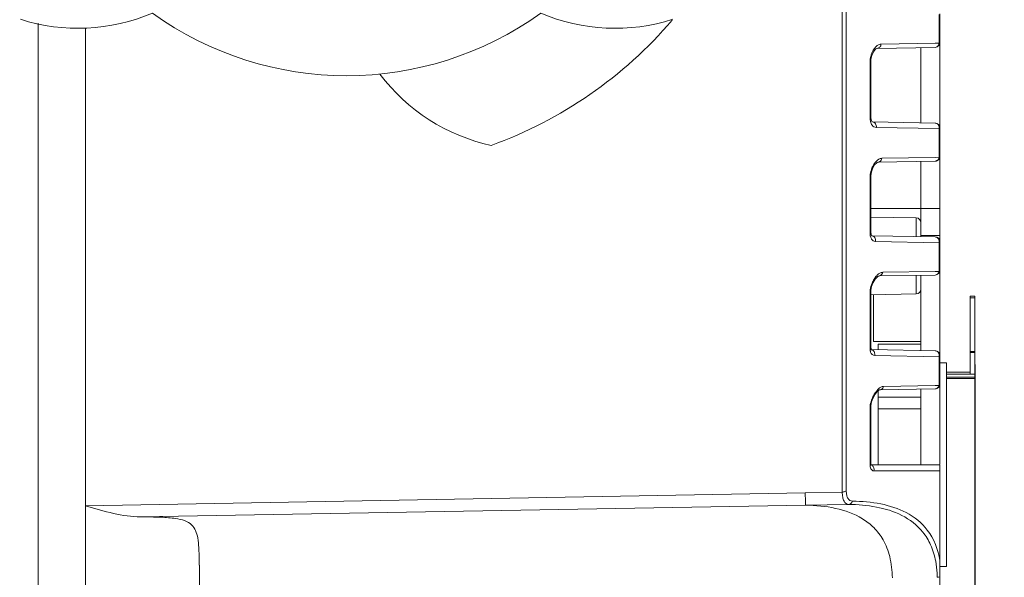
# Model space of a CAD drawing. Header units: millimetres. Extents: x 29170 to 33192, y 36 to 3108.
# Tile 239 of 256: x 31732 to 31836, y 2615 to 2674. Entities that reach past the tile are written whole.
import ezdxf

# ---------------------------------------------------------------- set-up
doc = ezdxf.new("R2010")
doc.units = ezdxf.units.MM
doc.layers.add('细实线', color=7, linetype='Continuous', lineweight=13)
doc.dimstyles.new('ISO-25', dxfattribs={"dimtxt": 15, "dimasz": 14, "dimexe": 3.5, "dimexo": 0, "dimgap": 3.5, "dimtad": 1, "dimtxsty": 'Standard', "dimcen": 2.5, "dimadec": 0, "dimazin": 0, "dimtfac": 1, "dimtmove": 0, "dimatfit": 3, "dimfxl": 1, "dimarcsym": 0})

# ---------------------------------------------------------------- blocks, each defined once
blk = doc.blocks.new('*D29')
at = {"layer": 'Defpoints', "color": 0, "transparency": 16777216}
for p in [(31656.71, 2843.26), (31734.08, 2843.26), (31734.08, 2563.26)]:
    blk.add_point(p, dxfattribs=at)
at = {"layer": '细实线', "color": 0, "lineweight": -2, "transparency": 16777216}
for p, q in [((31734.08, 2843.26), (31653.21, 2843.26)), ((31656.71, 2577.26), (31656.71, 2829.26)), ((31734.08, 2563.26), (31653.21, 2563.26))]:
    blk.add_line(p, q, dxfattribs=at)
at = {"layer": '细实线', "color": 0, "transparency": 16777216}
for points in [[(31654.38, 2829.26), (31659.04, 2829.26), (31656.71, 2843.26)], [(31654.38, 2577.26), (31659.04, 2577.26), (31656.71, 2563.26)]]:
    blk.add_solid(points, dxfattribs=at)
at = {"layer": '细实线', "color": 0, "transparency": 16777216, "insert": (31645.71, 2703.26), "char_height": 15, "attachment_point": 5, "rotation": 90}
blk.add_mtext('280mm', dxfattribs=at)
blk = doc.blocks.new('*D31')
at = {"layer": 'Defpoints', "color": 0, "transparency": 16777216}
for p in [(31832.78, 2637.83), (31704.08, 2566.2), (31704.08, 2439.9)]:
    blk.add_point(p, dxfattribs=at)
at = {"layer": '细实线', "color": 0, "lineweight": -2, "transparency": 16777216}
for p, q in [((31832.78, 2637.83), (31832.78, 2436.4)), ((31704.08, 2566.2), (31704.08, 2436.4)), ((31818.78, 2439.9), (31718.08, 2439.9))]:
    blk.add_line(p, q, dxfattribs=at)
at = {"layer": '细实线', "color": 0, "transparency": 16777216}
for points in [[(31718.08, 2442.23), (31718.08, 2437.56), (31704.08, 2439.9)], [(31818.78, 2442.23), (31818.78, 2437.56), (31832.78, 2439.9)]]:
    blk.add_solid(points, dxfattribs=at)
at = {"layer": '细实线', "color": 0, "transparency": 16777216, "insert": (31768.43, 2452.15), "char_height": 15, "attachment_point": 5}
blk.add_mtext('128,7mm', dxfattribs=at)
blk = doc.blocks.new('*D32')
at = {"layer": 'Defpoints', "color": 0, "transparency": 16777216}
for p in [(31786.58, 2936.26), (31734.08, 2563.26), (31941.5, 2563.26)]:
    blk.add_point(p, dxfattribs=at)
at = {"layer": '细实线', "color": 0, "lineweight": -2, "transparency": 16777216}
for p, q in [((31786.58, 2936.26), (31945, 2936.26)), ((31941.5, 2922.26), (31941.5, 2577.26)), ((31734.08, 2563.26), (31945, 2563.26))]:
    blk.add_line(p, q, dxfattribs=at)
at = {"layer": '细实线', "color": 0, "transparency": 16777216}
for points in [[(31939.17, 2922.26), (31943.83, 2922.26), (31941.5, 2936.26)], [(31939.17, 2577.26), (31943.83, 2577.26), (31941.5, 2563.26)]]:
    blk.add_solid(points, dxfattribs=at)
at = {"layer": '细实线', "color": 0, "transparency": 16777216, "insert": (31930.5, 2749.76), "char_height": 15, "attachment_point": 5, "rotation": 90}
blk.add_mtext('373mm', dxfattribs=at)

msp = doc.modelspace()

# ---------------------------------------------------------------- linework, layer by layer
at = {"layer": '细实线'}
for p, q in [((31818.804, 2624.371), (31818.801, 2686.553)), ((31819.228, 2624.503), (31819.228, 2687.359)), ((31829.005, 2674.704), (31829.005, 2671.68)), ((31829.081, 2674.765), (31829.081, 2671.747)), ((31734.081, 2673.786), (31734.081, 2563.27)), ((31734.081, 2563.257), (31734.081, 2673.786)), ((31739.081, 2563.256), (31739.081, 2673.284)), ((31828.59, 2671.247), (31822.477, 2671.141)), ((31822.477, 2671.141), (31822.481, 2671.141)), ((31828.583, 2671.673), (31822.892, 2671.578)), ((31827.081, 2663.291), (31827.081, 2671.221)), ((31829.005, 2671.68), (31828.583, 2671.673)), ((31829.081, 2662.765), (31829.081, 2671.747)), ((31821.804, 2669.749), (31821.816, 2669.959)), ((31821.816, 2669.959), (31821.909, 2670.388)), ((31821.804, 2669.749), (31821.728, 2669.684)), ((31821.728, 2669.684), (31821.728, 2663.88)), ((31821.804, 2669.749), (31821.804, 2663.957)), ((31821.804, 2663.957), (31821.728, 2663.88)), ((31821.805, 2663.89), (31821.804, 2663.957)), ((31828.59, 2663.264), (31821.973, 2663.38)), ((31822.389, 2662.8), (31829.005, 2662.679)), ((31829.005, 2662.679), (31829.005, 2659.655)), ((31829.081, 2662.765), (31829.081, 2659.747)), ((31828.584, 2659.648), (31822.976, 2659.555)), ((31829.005, 2659.655), (31828.584, 2659.648)), ((31829.081, 2650.765), (31829.081, 2659.747)), ((31821.876, 2658.14), (31822.017, 2658.53)), ((31828.59, 2659.247), (31822.561, 2659.142)), ((31827.081, 2654.256), (31827.081, 2659.221)), ((31821.804, 2657.615), (31821.728, 2657.525)), ((31821.728, 2657.525), (31821.728, 2651.722)), ((31821.804, 2657.615), (31821.809, 2657.744)), ((31821.804, 2657.615), (31821.804, 2651.822)), ((31821.809, 2657.744), (31821.876, 2658.14)), ((31821.804, 2654.256), (31827.081, 2654.256)), ((31826.59, 2653.264), (31821.804, 2653.348)), ((31826.59, 2651.299), (31826.59, 2653.264)), ((31829.081, 2654.256), (31827.081, 2654.256)), ((31827.081, 2654.256), (31827.081, 2651.291)), ((31821.804, 2651.822), (31821.728, 2651.722)), ((31821.805, 2651.779), (31821.804, 2651.822)), ((31821.89, 2651.381), (31828.59, 2651.264)), ((31821.9, 2651.379), (31821.905, 2651.378)), ((31829.081, 2651.41), (31827.081, 2651.41)), ((31822.305, 2650.778), (31829.005, 2650.654)), ((31829.016, 2650.76), (31829.005, 2650.652)), ((31829.005, 2650.654), (31829.005, 2647.629)), ((31829.081, 2650.765), (31829.081, 2647.747)), ((31822.353, 2647.093), (31822.226, 2646.922)), ((31828.59, 2647.247), (31822.646, 2647.144)), ((31828.584, 2647.623), (31823.061, 2647.533)), ((31826.59, 2645.247), (31826.59, 2647.212)), ((31827.081, 2647.221), (31827.081, 2639.291)), ((31829.005, 2647.629), (31828.584, 2647.623)), ((31829.081, 2647.747), (31829.081, 2638.765)), ((31821.811, 2645.626), (31821.889, 2646.041)), ((31821.889, 2646.041), (31822.047, 2646.458)), ((31821.804, 2645.48), (31821.728, 2645.367)), ((31821.728, 2645.367), (31821.728, 2639.564)), ((31821.804, 2645.481), (31821.811, 2645.626)), ((31821.804, 2645.481), (31821.804, 2639.688)), ((31826.59, 2645.247), (31821.81, 2645.164)), ((31822.081, 2640.256), (31822.081, 2645.169)), ((31832.281, 2645.006), (31832.781, 2645.006)), ((31832.281, 2645.006), (31832.281, 2636.793)), ((31832.781, 2645.006), (31832.781, 2636.339)), ((31832.781, 2644.852), (31832.281, 2644.852)), ((31827.081, 2640.256), (31822.081, 2640.256)), ((31822.581, 2639.955), (31827.081, 2639.955)), ((31822.581, 2639.369), (31822.581, 2639.955)), ((31821.804, 2639.688), (31821.728, 2639.564)), ((31821.831, 2639.449), (31821.804, 2639.688)), ((31821.867, 2639.359), (31821.831, 2639.449)), ((31821.865, 2639.36), (31821.867, 2639.359)), ((31821.866, 2639.382), (31828.59, 2639.264)), ((31822.222, 2638.756), (31829.005, 2638.628)), ((31829.081, 2638.765), (31829.081, 2635.747)), ((31832.781, 2639.203), (31832.281, 2639.203)), ((31832.781, 2639.081), (31832.281, 2639.081)), ((31829.005, 2638.628), (31829.005, 2635.604)), ((31829.081, 2638.006), (31829.781, 2638.006)), ((31829.781, 2638.006), (31829.781, 2616.506)), ((31829.781, 2637.006), (31832.281, 2637.006)), ((31829.781, 2636.793), (31832.781, 2636.793)), ((31829.081, 2635.747), (31829.081, 2627.312)), ((31829.781, 2636.497), (31832.781, 2636.497)), ((31829.781, 2636.339), (31832.781, 2636.339)), ((31822.581, 2633.13), (31822.581, 2635.055)), ((31828.59, 2635.247), (31822.728, 2635.145)), ((31828.585, 2635.597), (31823.145, 2635.51)), ((31827.081, 2635.221), (31827.081, 2627.256)), ((31829.005, 2635.604), (31828.585, 2635.597)), ((31821.81, 2633.477), (31821.886, 2633.879)), ((31821.886, 2633.879), (31822.041, 2634.301)), ((31827.081, 2634.357), (31822.581, 2634.357)), ((31821.804, 2633.346), (31821.728, 2633.209)), ((31821.728, 2633.209), (31821.728, 2627.268)), ((31821.804, 2633.347), (31821.81, 2633.477)), ((31821.804, 2633.347), (31821.804, 2627.416)), ((31822.581, 2633.13), (31827.081, 2633.13)), ((31822.581, 2633.13), (31822.581, 2627.256)), ((31821.804, 2627.416), (31821.728, 2627.268)), ((31821.822, 2627.239), (31821.804, 2627.416)), ((31829.081, 2627.256), (31821.804, 2627.256)), ((31822.137, 2626.606), (31829.081, 2626.592)), ((31829.081, 2590.942), (31829.081, 2627.256)), ((31814.898, 2624.3), (31739.081, 2622.925)), ((31818.804, 2624.371), (31814.898, 2624.3)), ((31814.95, 2622.993), (31744.89, 2621.751)), ((31819.462, 2623.073), (31814.95, 2622.993)), ((31751.081, 2611.758), (31751.081, 2616.649)), ((31829.081, 2616.506), (31829.781, 2616.506))]:
    msp.add_line(p, q, dxfattribs=at)
for points in [[(31821.909, 2670.388), (31822.081, 2670.771), (31822.296, 2671.04), (31822.458, 2671.138), (31822.481, 2671.141)], [(31821.973, 2663.38), (31821.97, 2663.381), (31821.926, 2663.425), (31821.848, 2663.601), (31821.805, 2663.89)], [(31822.017, 2658.53), (31822.214, 2658.86), (31822.427, 2659.078), (31822.466, 2659.104)], [(31822.466, 2659.104), (31822.556, 2659.142), (31822.564, 2659.142)], [(31821.905, 2651.378), (31821.897, 2651.39), (31821.839, 2651.524), (31821.805, 2651.779)], [(31822.047, 2646.458), (31822.264, 2646.821), (31822.504, 2647.07), (31822.548, 2647.1)], [(31822.548, 2647.1), (31822.644, 2647.143), (31822.648, 2647.144)], [(31821.854, 2639.382), (31821.85, 2639.39), (31821.845, 2639.412)], [(31822.041, 2634.301), (31822.256, 2634.688), (31822.509, 2634.995), (31822.565, 2635.045)], [(31822.565, 2635.045), (31822.717, 2635.14), (31822.728, 2635.145)], [(31821.819, 2627.215), (31821.836, 2627.197), (31821.822, 2627.239)]]:
    msp.add_lwpolyline(points, dxfattribs=at)
for centre, radius, start, end in [((31738.297, 2693.256), 20, 252.30232, 293.05454), ((31766.581, 2703.256), 35, 234.24316, 305.75684), ((31766.581, 2703.256), 45, 289.78686, 319.65327), ((31794.865, 2693.256), 20, 246.94546, 287.69768), ((31828.581, 2671.747), 0.5, 271, 0), ((31824.338, 2669.67), 2.61, 158.01633, 165.82887), ((31824.053, 2669.683), 2.325, 178.30944, 179.99261), ((31786.076, 2680.453), 20, 216.94546, 257.69768), ((31828.581, 2662.765), 0.5, 0, 89), ((31828.445, 2662.765), 0.566, 351.18222, 359.16263), ((31828.581, 2659.747), 0.5, 271, 0), ((31824.572, 2657.454), 2.849, 157.86995, 165.45094), ((31824.059, 2657.715), 2.273, 145.22605, 150.00059), ((31823.821, 2657.881), 1.982, 140.59328, 145.22808), ((31823.96, 2657.525), 2.232, 177.6302, 179.98492), ((31826.581, 2652.765), 0.5, 0, 89), ((31828.581, 2650.765), 0.5, 0, 89), ((31823.895, 2645.817), 2.001, 138.51171, 140.3943), ((31828.581, 2647.747), 0.5, 271, 0), ((31824.836, 2645.215), 3.122, 157.64273, 161.2249), ((31823.84, 2645.366), 2.112, 176.8413, 179.96637), ((31826.581, 2645.747), 0.5, 271, 0), ((31821.799, 2639.007), 0.376, 79.35731, 88.93149), ((31828.581, 2638.765), 0.5, 0.00001, 89), ((31828.581, 2635.747), 0.5, 271, 360), ((31824.661, 2633.224), 2.886, 144.09996, 148.34275), ((31823.69, 2633.207), 1.962, 175.87596, 179.93427), ((31681.119, 2615.987), 69.956, 0.54158, 1.02168)]:
    msp.add_arc(centre, radius, start, end, dxfattribs=at)
for points in [[(31822.067, 2670.95), (31822.01, 2670.853), (31821.961, 2670.751), (31821.918, 2670.646)], [(31828.784, 2671.306), (31828.727, 2671.27), (31828.657, 2671.248), (31828.59, 2671.247)], [(31828.933, 2671.461), (31828.897, 2671.399), (31828.845, 2671.344), (31828.784, 2671.306)], [(31829.005, 2671.68), (31828.995, 2671.604), (31828.972, 2671.528), (31828.933, 2671.461)], [(31821.808, 2670.308), (31821.762, 2670.127), (31821.735, 2669.939), (31821.729, 2669.752)], [(31821.728, 2663.88), (31821.728, 2663.778), (31821.735, 2663.675), (31821.751, 2663.574)], [(31821.951, 2663.045), (31822.003, 2662.974), (31822.069, 2662.911), (31822.145, 2662.867)], [(31822.145, 2662.867), (31822.219, 2662.826), (31822.305, 2662.802), (31822.389, 2662.8)], [(31822.9, 2659.346), (31822.94, 2659.409), (31822.966, 2659.482), (31822.976, 2659.555)], [(31829.005, 2659.654), (31828.992, 2659.582), (31828.967, 2659.509), (31828.927, 2659.447)], [(31822.091, 2658.851), (31822.031, 2658.747), (31821.978, 2658.638), (31821.933, 2658.527)], [(31822.561, 2659.142), (31822.627, 2659.143), (31822.695, 2659.164), (31822.751, 2659.198)], [(31822.751, 2659.198), (31822.811, 2659.233), (31822.863, 2659.286), (31822.9, 2659.346)], [(31828.779, 2659.302), (31828.723, 2659.268), (31828.655, 2659.248), (31828.59, 2659.247)], [(31828.927, 2659.447), (31828.89, 2659.389), (31828.838, 2659.337), (31828.779, 2659.302)], [(31821.814, 2658.169), (31821.767, 2657.989), (31821.738, 2657.803), (31821.73, 2657.617)], [(31821.728, 2651.722), (31821.728, 2651.627), (31821.734, 2651.532), (31821.749, 2651.438)], [(31822.046, 2650.863), (31822.12, 2650.811), (31822.214, 2650.78), (31822.305, 2650.778)], [(31822.648, 2647.144), (31822.712, 2647.145), (31822.776, 2647.164), (31822.831, 2647.195)], [(31822.831, 2647.195), (31822.95, 2647.263), (31823.035, 2647.399), (31823.061, 2647.533)], [(31828.774, 2647.298), (31828.719, 2647.267), (31828.654, 2647.248), (31828.59, 2647.247)], [(31828.922, 2647.433), (31828.884, 2647.379), (31828.832, 2647.331), (31828.774, 2647.298)], [(31829.005, 2647.628), (31828.989, 2647.56), (31828.962, 2647.492), (31828.922, 2647.433)], [(31829.07, 2647.699), (31829.056, 2647.671), (31829.031, 2647.647), (31829.005, 2647.628)], [(31829.081, 2647.747), (31829.081, 2647.731), (31829.077, 2647.714), (31829.07, 2647.699)], [(31821.88, 2646.22), (31821.799, 2645.982), (31821.745, 2645.733), (31821.731, 2645.483)], [(31821.728, 2639.564), (31821.728, 2639.472), (31821.735, 2639.379), (31821.751, 2639.288)], [(31821.826, 2639.043), (31821.844, 2639.005), (31821.865, 2638.968), (31821.89, 2638.934)], [(31821.869, 2639.376), (31821.936, 2639.364), (31822.001, 2639.333), (31822.054, 2639.29)], [(31822.054, 2639.29), (31822.128, 2639.231), (31822.183, 2639.144), (31822.211, 2639.053)], [(31822.211, 2639.053), (31822.24, 2638.959), (31822.244, 2638.853), (31822.222, 2638.756)], [(31829.022, 2638.763), (31829.022, 2638.717), (31829.017, 2638.671), (31829.005, 2638.627)], [(31829.065, 2635.678), (31829.051, 2635.649), (31829.029, 2635.624), (31829.005, 2635.603)], [(31829.081, 2635.747), (31829.081, 2635.724), (31829.075, 2635.7), (31829.065, 2635.678)], [(31822.511, 2635.145), (31822.444, 2635.073), (31822.381, 2634.996), (31822.323, 2634.916)], [(31822.73, 2635.145), (31822.792, 2635.146), (31822.856, 2635.164), (31822.911, 2635.193)], [(31822.911, 2635.193), (31822.969, 2635.224), (31823.02, 2635.27), (31823.059, 2635.323)], [(31823.059, 2635.323), (31823.099, 2635.378), (31823.129, 2635.444), (31823.145, 2635.51)], [(31828.77, 2635.294), (31828.715, 2635.265), (31828.652, 2635.248), (31828.59, 2635.247)], [(31828.917, 2635.42), (31828.878, 2635.368), (31828.827, 2635.324), (31828.77, 2635.294)], [(31829.005, 2635.603), (31828.987, 2635.538), (31828.958, 2635.474), (31828.917, 2635.42)], [(31821.718, 2627.256), (31821.758, 2627.255), (31821.798, 2627.248), (31821.836, 2627.236)], [(31821.728, 2627.268), (31821.728, 2627.19), (31821.733, 2627.112), (31821.747, 2627.036)], [(31821.747, 2627.036), (31821.759, 2626.966), (31821.778, 2626.896), (31821.809, 2626.832)], [(31821.836, 2627.236), (31821.885, 2627.22), (31821.933, 2627.194), (31821.974, 2627.161)], [(31821.974, 2627.161), (31822.05, 2627.099), (31822.108, 2627.008), (31822.135, 2626.913)], [(31822.135, 2626.913), (31822.164, 2626.815), (31822.165, 2626.704), (31822.137, 2626.606)], [(31828.809, 2615.383), (31828.902, 2615.385), (31828.998, 2615.401), (31829.081, 2615.441)]]:
    msp.add_open_spline(points, degree=3, dxfattribs=at)
for points, knots in [([(31822.892, 2671.578), (31822.819, 2671.577), (31822.465, 2671.496), (31822.21, 2671.193), (31822.067, 2670.95)], [0, 0, 0, 0, 0.2065115, 1, 1, 1, 1]), ([(31822.481, 2671.141), (31822.582, 2671.144), (31822.797, 2671.25), (31822.881, 2671.466), (31822.892, 2671.578)], [0, 0, 0, 0, 0.474261, 1, 1, 1, 1]), ([(31829.081, 2671.747), (31829.081, 2671.741), (31829.07, 2671.706), (31829.032, 2671.691), (31829.005, 2671.68)], [0, 0, 0, 0, 0.1746238, 1, 1, 1, 1]), ([(31821.751, 2663.574), (31821.759, 2663.521), (31821.797, 2663.336), (31821.871, 2663.155), (31821.951, 2663.045)], [0, 0, 0, 0, 0.2826555, 1, 1, 1, 1]), ([(31821.974, 2663.38), (31822.096, 2663.378), (31822.357, 2663.221), (31822.408, 2662.936), (31822.389, 2662.8)], [0, 0, 0, 0, 0.4722129, 1, 1, 1, 1]), ([(31828.59, 2663.264), (31828.703, 2663.262), (31828.943, 2663.133), (31829.014, 2662.882), (31829.012, 2662.756)], [0, 0, 0, 0, 0.4734999, 1, 1, 1, 1]), ([(31829.005, 2662.678), (31829.017, 2662.684), (31829.05, 2662.703), (31829.081, 2662.738), (31829.081, 2662.765)], [0, 0, 0, 0, 0.3264253, 1, 1, 1, 1]), ([(31822.976, 2659.555), (31822.918, 2659.554), (31822.646, 2659.503), (31822.426, 2659.305), (31822.289, 2659.139)], [0, 0, 0, 0, 0.2126557, 1, 1, 1, 1]), ([(31829.081, 2659.747), (31829.081, 2659.719), (31829.051, 2659.682), (31829.017, 2659.661), (31829.005, 2659.654)], [0, 0, 0, 0, 0.6802843, 1, 1, 1, 1]), ([(31821.749, 2651.438), (31821.755, 2651.402), (31821.781, 2651.272), (31821.826, 2651.145), (31821.873, 2651.061)], [0, 0, 0, 0, 0.2757517, 1, 1, 1, 1]), ([(31821.89, 2651.381), (31822.017, 2651.379), (31822.286, 2651.215), (31822.331, 2650.917), (31822.305, 2650.778)], [0, 0, 0, 0, 0.4736333, 1, 1, 1, 1]), ([(31828.59, 2651.264), (31828.703, 2651.262), (31828.944, 2651.136), (31829.018, 2650.885), (31829.016, 2650.76)], [0, 0, 0, 0, 0.4754405, 1, 1, 1, 1]), ([(31821.873, 2651.061), (31821.885, 2651.041), (31821.932, 2650.966), (31821.994, 2650.9), (31822.046, 2650.863)], [0, 0, 0, 0, 0.2714037, 1, 1, 1, 1]), ([(31829.005, 2650.652), (31829.017, 2650.66), (31829.053, 2650.688), (31829.081, 2650.732), (31829.081, 2650.765)], [0, 0, 0, 0, 0.3027427, 1, 1, 1, 1]), ([(31823.061, 2647.533), (31823.006, 2647.532), (31822.745, 2647.482), (31822.533, 2647.297), (31822.396, 2647.143)], [0, 0, 0, 0, 0.2100301, 1, 1, 1, 1]), ([(31822.226, 2646.922), (31822.199, 2646.884), (31822.093, 2646.718), (31822.005, 2646.541), (31821.948, 2646.402)], [0, 0, 0, 0, 0.2374308, 1, 1, 1, 1]), ([(31821.751, 2639.288), (31821.755, 2639.265), (31821.772, 2639.182), (31821.799, 2639.099), (31821.826, 2639.043)], [0, 0, 0, 0, 0.2697886, 1, 1, 1, 1]), ([(31821.89, 2638.934), (31821.911, 2638.906), (31821.996, 2638.81), (31822.129, 2638.758), (31822.222, 2638.756)], [0, 0, 0, 0, 0.2730118, 1, 1, 1, 1]), ([(31828.59, 2639.264), (31828.704, 2639.262), (31828.946, 2639.139), (31829.023, 2638.888), (31829.022, 2638.763)], [0, 0, 0, 0, 0.4779422, 1, 1, 1, 1]), ([(31829.005, 2638.627), (31829.017, 2638.636), (31829.056, 2638.673), (31829.081, 2638.726), (31829.081, 2638.765)], [0, 0, 0, 0, 0.2860321, 1, 1, 1, 1]), ([(31822.205, 2634.739), (31822.18, 2634.699), (31822.081, 2634.53), (31821.997, 2634.352), (31821.942, 2634.214)], [0, 0, 0, 0, 0.2408179, 1, 1, 1, 1]), ([(31823.145, 2635.51), (31823.094, 2635.51), (31822.847, 2635.46), (31822.645, 2635.288), (31822.511, 2635.145)], [0, 0, 0, 0, 0.2065429, 1, 1, 1, 1]), ([(31821.942, 2634.214), (31821.859, 2634.004), (31821.774, 2633.715), (31821.738, 2633.419), (31821.733, 2633.348)], [0, 0, 0, 0, 0.7602451, 1, 1, 1, 1]), ([(31821.809, 2626.832), (31821.841, 2626.766), (31821.928, 2626.646), (31822.072, 2626.606), (31822.137, 2626.606)], [0, 0, 0, 0, 0.5305066, 1, 1, 1, 1]), ([(31814.95, 2622.993), (31814.945, 2623.001), (31814.946, 2623.037), (31814.937, 2623.104), (31814.933, 2623.216), (31814.923, 2623.439), (31814.911, 2623.806), (31814.902, 2624.121), (31814.898, 2624.3)], [0, 0, 0, 0, 0.0217176, 0.075389, 0.1603671, 0.2755677, 0.5899678, 1, 1, 1, 1]), ([(31818.804, 2624.371), (31818.846, 2624.371), (31818.994, 2624.381), (31819.148, 2624.431), (31819.228, 2624.503)], [0, 0, 0, 0, 0.2794913, 1, 1, 1, 1]), ([(31819.462, 2623.073), (31819.369, 2623.075), (31819.164, 2623.144), (31818.95, 2623.434), (31818.829, 2623.857), (31818.805, 2624.187), (31818.804, 2624.371)], [0, 0, 0, 0, 0.1756262, 0.380695, 0.6526792, 1, 1, 1, 1]), ([(31819.877, 2623.42), (31819.787, 2623.422), (31819.596, 2623.471), (31819.375, 2623.708), (31819.251, 2624.069), (31819.228, 2624.348), (31819.228, 2624.503)], [0, 0, 0, 0, 0.1931912, 0.402469, 0.6663145, 1, 1, 1, 1]), ([(31819.462, 2623.073), (31819.554, 2623.075), (31819.745, 2623.152), (31819.85, 2623.326), (31819.877, 2623.42)], [0, 0, 0, 0, 0.4835737, 1, 1, 1, 1]), ([(31829.081, 2617.163), (31828.89, 2618.303), (31828.111, 2620.39), (31825.631, 2622.365), (31822.821, 2623.229), (31820.873, 2623.399), (31819.877, 2623.42)], [0, 0, 0, 0, 0.2847814, 0.5206911, 0.7545241, 1, 1, 1, 1]), ([(31744.89, 2621.751), (31743.934, 2621.751), (31741.961, 2622.078), (31740.059, 2622.623), (31739.081, 2622.925)], [0, 0, 0, 0, 0.4828923, 1, 1, 1, 1]), ([(31814.95, 2622.993), (31816.007, 2622.972), (31818.072, 2622.785), (31820.551, 2621.917), (31822.195, 2620.645), (31823.22, 2619.291), (31823.92, 2617.47), (31824.06, 2616.081), (31824.082, 2615.324)], [0, 0, 0, 0, 0.2350881, 0.4587954, 0.5717544, 0.6926723, 0.8316601, 1, 1, 1, 1]), ([(31828.643, 2617.076), (31828.531, 2617.672), (31828.205, 2618.77), (31827.121, 2620.563), (31825.141, 2622.072), (31822.366, 2622.892), (31820.444, 2623.054), (31819.462, 2623.073)], [0, 0, 0, 0, 0.1519342, 0.2834137, 0.5192745, 0.7539823, 1, 1, 1, 1]), ([(31751.064, 2617.235), (31751.056, 2617.662), (31751.035, 2618.429), (31750.937, 2619.464), (31750.733, 2620.293), (31750.1, 2621.255), (31748.659, 2621.623), (31746.853, 2621.739), (31745.607, 2621.751), (31744.89, 2621.751)], [0, 0, 0, 0, 0.1369908, 0.2461597, 0.3332132, 0.4088825, 0.6033867, 0.769983, 1, 1, 1, 1]), ([(31828.81, 2615.382), (31828.807, 2615.532), (31828.785, 2616.099), (31828.72, 2616.665), (31828.643, 2617.076)], [0, 0, 0, 0, 0.2637057, 1, 1, 1, 1])]:
    msp.add_open_spline(points, degree=3, knots=knots, dxfattribs=at)

# ---------------------------------------------------------------- dimensions: what is measured, and where the dimension line sits
for base, p1, p2, picture, middle in [((31941.499, 2563.256), (31786.581, 2936.256), (31734.081, 2563.256), '*D32', (31930.499, 2749.756)), ((31656.712, 2843.256), (31734.081, 2563.256), (31734.081, 2843.256), '*D29', (31645.712, 2703.256))]:
    dim = msp.add_linear_dim(base=base, p1=p1, p2=p2, angle=90, text='<>mm', dimstyle='ISO-25', dxfattribs=at)
    dim.commit()
    dim.dimension.update_dxf_attribs({"geometry": picture, "text_midpoint": middle})
dim = msp.add_linear_dim(base=(31704.081, 2439.898), p1=(31832.781, 2637.833), p2=(31704.081, 2566.201), text='<>mm', dimstyle='ISO-25', dxfattribs=at)
dim.commit()
dim.dimension.update_dxf_attribs({"geometry": '*D31', "text_midpoint": (31768.431, 2452.148)})

doc.saveas('drawing.dxf')
